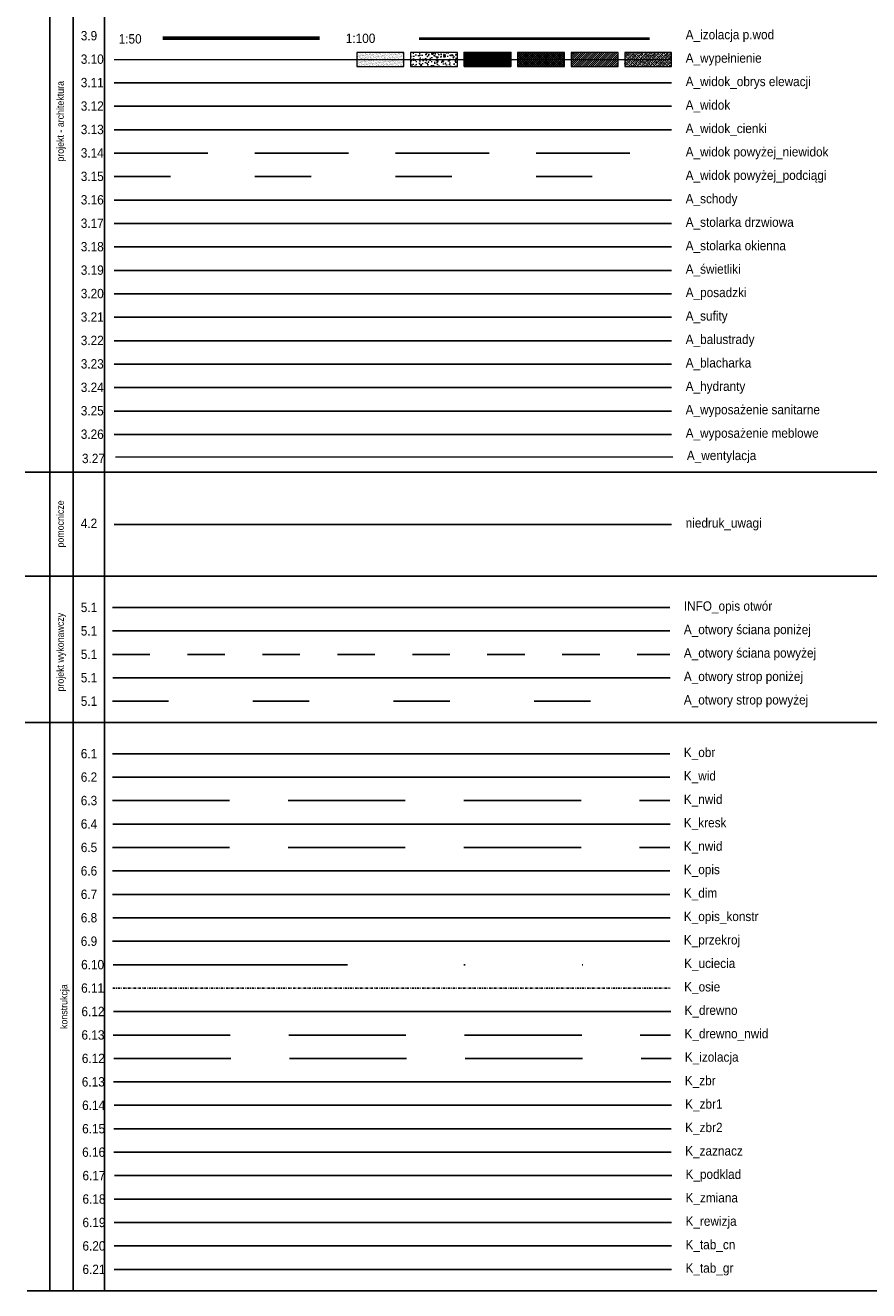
# Model space of a CAD drawing. Header units: metres. Extents: x 6502846 to 6512378, y 5892705 to 5896166.
# Tile 1 of 73: x 6502847 to 6503027, y 5895006 to 5895276. Entities that reach past the tile are written whole.
import ezdxf

# ---------------------------------------------------------------- set-up
doc = ezdxf.new("R2010")
doc.units = ezdxf.units.M
doc.header["$MEASUREMENT"] = 0
for name, pattern in [('ACAD_ISO03W100', [30, 12, -18]), ('DASHDOT', [1, 0.5, -0.25, 0, -0.25]), ('DIVIDE', [1.25, 0.5, -0.25, 0, -0.25, 0, -0.25]), ('HIDDEN', [0.375, 0.25, -0.125]), ('IZOL_PW-50', [16, 8, -8]), ('JIS_02_2.0', [3, 2, -1])]:
    doc.linetypes.add(name, pattern=pattern)
doc.layers.get('0').update_dxf_attribs({"color": 2})
for name, color, linetype in [('A_balustrady', 164, 'Continuous'), ('A_blacharka', 159, 'Continuous'), ('A_hydranty', 20, 'Continuous'), ('A_izol_pwod', 120, 'IZOL_PW-50'), ('A_izol_term', 190, 'Continuous'), ('A_otwory strop_powyżej', 230, 'ACAD_ISO03W100'), ('A_otwory_sciana poniżej', 225, 'Continuous'), ('A_otwory_sciana powyżej', 241, 'IZOL_PW-50'), ('A_otwory_strop', 51, 'Continuous'), ('A_posadzki', 41, 'Continuous'), ('A_schody', 61, 'Continuous'), ('A_stolarka drzwiowa', 74, 'Continuous'), ('A_stolarka okienna', 140, 'Continuous'), ('A_stolarka świetliki', 144, 'Continuous'), ('A_sufity', 214, 'Continuous'), ('A_widok', 134, 'Continuous'), ('A_widok cienki', 229, 'Continuous'), ('A_widok powyżej_nieiwdok', 9, 'JIS_02_2.0'), ('A_widok powyżej_podciągi', 77, 'ACAD_ISO03W100'), ('A_widok_obrys elewacji', 130, 'Continuous'), ('A_wyposażenie_meble', 17, 'Continuous'), ('A_wyposażenie_sanitarne', 131, 'Continuous'), ('INFO_otwory_opisy', 132, 'Continuous'), ('K_dim', 51, 'Continuous'), ('K_drewno', 44, 'Continuous'), ('K_drewno_nwid', 44, 'HIDDEN'), ('K_izolacja', 4, 'HIDDEN'), ('K_kresk', 8, 'Continuous'), ('K_kresk_nwid', 8, 'HIDDEN'), ('K_nwid', 4, 'HIDDEN'), ('K_obr', 7, 'Continuous'), ('K_opis', 5, 'Continuous'), ('K_opis_konstr', 26, 'Continuous'), ('K_osie', 1, 'DASHDOT'), ('K_podkład', 252, 'Continuous'), ('K_przekroj', 6, 'Continuous'), ('K_rewizja', 10, 'Continuous'), ('K_tab_cn', 8, 'Continuous'), ('K_tab_gr', 250, 'Continuous'), ('K_uciecia', 21, 'DIVIDE'), ('K_wid', 3, 'Continuous'), ('K_zbr', 11, 'Continuous'), ('K_zbr1', 104, 'Continuous'), ('K_zbr2', 160, 'Continuous')]:
    doc.layers.add(name, color=color, linetype=linetype)
doc.layers.add('A_wentylacja', color=216, linetype='Continuous', lineweight=9)
doc.layers.add('A_wypełnienie', color=253, linetype='Continuous', lineweight=0)
for name, color, linetype, plot in [('K_zaznacz', 212, 'Continuous', False), ('K_zmiana', 30, 'Continuous', False), ('niedruk_uwagi', 60, 'Continuous', False)]:
    doc.layers.add(name, color=color, linetype=linetype, plot=plot)
doc.styles.add('ARCHENIKA_100_opisy', font='arial.ttf', dxfattribs={"width": 0.9, "height": 20})

# ---------------------------------------------------------------- blocks, each defined once
blk = doc.blocks.new('*U850')
at = {"layer": 'A_izol_pwod', "const_width": 2}
blk.add_lwpolyline([(-271.6, 1), (220.2, 1)], dxfattribs=at)
at = {"layer": 'A_izol_pwod', "linetype": 'Continuous'}
for points in [[(-271.6, 2), (220.2, 2)], [(-271.6, 0), (220.2, 0)]]:
    blk.add_lwpolyline(points, dxfattribs=at)
blk = doc.blocks.new('*U854')
at = {"layer": 'A_izol_pwod', "const_width": 2}
blk.add_lwpolyline([(-52.2, 1), (115, 1)], dxfattribs=at)
at = {"layer": 'A_izol_pwod', "linetype": 'Continuous'}
for points in [[(-52.2, 2), (115, 2)], [(-52.2, 0), (115, 0)]]:
    blk.add_lwpolyline(points, dxfattribs=at)

msp = doc.modelspace()

# ---------------------------------------------------------------- hatches: boundary and pattern name
at = {"layer": 'A_izol_term'}
h = msp.add_hatch(dxfattribs=at)
h.set_pattern_fill('HONEY', color=256, scale=0.05)
h.set_pattern_definition([(0, (6502697.71547, 5895043.60887), (0.238125, 0.13748153), [0.15875, -0.3175]), (120, (6502697.71547, 5895043.60887), (-0.238125, 0.137481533), [0.15875, -0.3175]), (60, (6502697.71547, 5895043.60887), (5e-10, 0.274963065), [-0.3175, 0.15875])])
h.paths.add_polyline_path([(6502941.115, 5895267.289), (6502951.115, 5895267.289), (6502951.115, 5895270.289), (6502941.115, 5895270.289)])
at = {"layer": 'A_wypełnienie'}
h = msp.add_hatch(dxfattribs=at)
h.set_pattern_fill('AR-SAND', color=256, scale=0.01)
h.set_pattern_definition([(37.5, (6502686.29026, 5895043.60887), (-0.0160003, 0.48941324), [0, -0.38608, 0, -0.4318, 0, -0.41275]), (7.5, (6502686.29026, 5895043.6089), (0.4495233, 0.7168251), [0, -0.20828, 0, -0.34798, 0, -0.13335]), (327.5, (6502685.97784, 5895043.60887), (0.79099237, 0.0014372), [0, -0.127, 0, -0.4572, 0, -0.5969]), (317.5, (6502685.97784, 5895043.6089), (0.7635565, 0.2229293), [0, -0.0635, 0, -0.29972, 0, -0.3429])])
h.paths.add_polyline_path([(6502918.265, 5895267.289), (6502928.265, 5895267.289), (6502928.265, 5895270.289), (6502918.265, 5895270.289)])
h = msp.add_hatch(dxfattribs=at)
h.set_pattern_fill('AR-CONC', color=256, scale=0.01)
h.set_pattern_definition([(50, (6502686.2903, 5895043.6089), (1.821847, -0.159391), [0.1905, -2.0955]), (355, (6502686.2903, 5895043.6089), (-0.352434, 1.910568), [0.1524, -1.676406]), (100.45144, (6502686.442, 5895043.5956), (1.4694125, 1.7511775), [0.1619, -1.780902]), (46.1842, (6502686.2903, 5895044.1169), (2.71079, -0.420423), [0.28575, -3.14325]), (96.6356, (6502686.5162, 5895044.0818), (2.374041, 2.474261), [0.24285, -2.671356]), (351.18415, (6502686.2903, 5895044.117), (2.374041, 2.474261), [0.2286, -2.514597]), (21, (6502686.5443, 5895043.9899), (1.516144, -1.022652), [0.1905, -2.0955]), (326, (6502686.5443, 5895043.9899), (0.61802, 1.84188), [0.1524, -1.6764]), (71.45144, (6502686.6706, 5895043.9046), (2.134164, 0.819228), [0.1619, -1.780899]), (37.5, (6502686.29026, 5895043.6089), (0.030886, 0.8455504), [0, -1.65608, 0, -1.7018, 0, -1.68275]), (7.5, (6502686.2903, 5895043.6089), (0.6681966, 1.0018057), [0, -0.97028, 0, -1.61798, 0, -0.64135]), (327.5, (6502685.72384, 5895043.6089), (1.355906, -0.0572874), [0, -0.635, 0, -1.9812, 0, -2.6289]), (317.5, (6502685.4698, 5895043.6089), (1.481292, 0.254265), [0, -0.8255, 0, -1.31572, 0, -1.8669])])
h.paths.add_polyline_path([(6502929.69, 5895267.289), (6502939.69, 5895267.289), (6502939.69, 5895270.289), (6502929.69, 5895270.289)])
h = msp.add_hatch(dxfattribs=at)
h.set_pattern_fill('ANSI37', color=256, scale=0.1)
h.set_pattern_definition([(45, (6502697.71547, 5895043.60887), (-0.2245064, 0.2245064), []), (135, (6502697.71547, 5895043.60887), (-0.2245064, -0.2245064), [])])
h.paths.add_polyline_path([(6502952.54, 5895267.289), (6502962.54, 5895267.289), (6502962.54, 5895270.289), (6502952.54, 5895270.289)])
h = msp.add_hatch(dxfattribs=at)
h.set_pattern_fill('ANSI31', color=256, scale=0.1)
h.set_pattern_definition([(45, (6502697.71547, 5895043.60887), (-0.2245064, 0.2245064), [])])
h.paths.add_polyline_path([(6502963.965, 5895267.289), (6502973.965, 5895267.289), (6502973.965, 5895270.289), (6502963.965, 5895270.289)])
h = msp.add_hatch(dxfattribs=at)
h.set_pattern_fill('ANSI33', color=256, scale=0.1)
h.set_pattern_definition([(45, (6502697.71547, 5895043.60887), (-0.4490128, 0.4490128), []), (45, (6502698.1645, 5895043.60887), (-0.4490128, 0.4490128), [0.3175, -0.15875])])
h.paths.add_polyline_path([(6502975.399, 5895267.289), (6502985.399, 5895267.289), (6502985.399, 5895270.289), (6502975.399, 5895270.289)])

# ---------------------------------------------------------------- linework, layer by layer
for points in [[(6502852.71, 5895550.133), (6502852.71, 5895006.16)], [(6502857.741, 5895550.133), (6502857.741, 5895006.16)], [(6502864.425, 5895550.133), (6502864.425, 5895006.16)], [(6502847.497, 5895180.737), (6503184.498, 5895180.737)], [(6502847.497, 5895158.549), (6503184.498, 5895158.549)], [(6502847.497, 5895127.354), (6503184.498, 5895127.354)], [(6502847.86, 5895006.16), (6503184.861, 5895006.16)]]:
    msp.add_lwpolyline(points)
at = {"layer": 'A_balustrady'}
msp.add_line((6502866.472, 5895208.789), (6502985.399, 5895208.789), dxfattribs=at)
at = {"layer": 'A_blacharka'}
msp.add_line((6502866.472, 5895203.789), (6502985.399, 5895203.789), dxfattribs=at)
at = {"layer": 'A_hydranty'}
msp.add_line((6502866.472, 5895198.789), (6502985.399, 5895198.789), dxfattribs=at)
at = {"layer": 'A_izol_term'}
msp.add_lwpolyline([(6502941.115, 5895267.289), (6502951.115, 5895267.289), (6502951.115, 5895270.289), (6502941.115, 5895270.289)], close=True, dxfattribs=at)
at = {"layer": 'A_otwory strop_powyżej'}
msp.add_line((6502866.075, 5895131.894), (6502985.002, 5895131.894), dxfattribs=at)
at = {"layer": 'A_otwory_sciana poniżej'}
msp.add_line((6502866.075, 5895146.894), (6502985.002, 5895146.894), dxfattribs=at)
at = {"layer": 'A_otwory_sciana powyżej'}
msp.add_line((6502866.075, 5895141.894), (6502985.002, 5895141.894), dxfattribs=at)
at = {"layer": 'A_otwory_strop'}
msp.add_line((6502866.147, 5895136.894), (6502985.074, 5895136.894), dxfattribs=at)
at = {"layer": 'A_posadzki'}
msp.add_line((6502866.472, 5895218.789), (6502985.399, 5895218.789), dxfattribs=at)
at = {"layer": 'A_schody'}
msp.add_line((6502866.472, 5895238.789), (6502985.399, 5895238.789), dxfattribs=at)
at = {"layer": 'A_stolarka drzwiowa'}
msp.add_line((6502866.472, 5895233.789), (6502985.399, 5895233.789), dxfattribs=at)
at = {"layer": 'A_stolarka okienna'}
msp.add_line((6502866.472, 5895228.789), (6502985.399, 5895228.789), dxfattribs=at)
at = {"layer": 'A_stolarka świetliki'}
msp.add_line((6502866.472, 5895223.789), (6502985.399, 5895223.789), dxfattribs=at)
at = {"layer": 'A_sufity'}
msp.add_line((6502866.472, 5895213.789), (6502985.399, 5895213.789), dxfattribs=at)
at = {"layer": 'A_wentylacja'}
msp.add_line((6502866.724, 5895184.026), (6502985.651, 5895184.026), dxfattribs=at)
at = {"layer": 'A_widok'}
msp.add_line((6502866.472, 5895258.789), (6502985.399, 5895258.789), dxfattribs=at)
at = {"layer": 'A_widok cienki'}
msp.add_line((6502866.472, 5895253.789), (6502985.399, 5895253.789), dxfattribs=at)
at = {"layer": 'A_widok powyżej_nieiwdok', "linetype": 'JIS_02_2.0', "ltscale": 10}
msp.add_line((6502866.472, 5895248.789), (6502985.399, 5895248.789), dxfattribs=at)
at = {"layer": 'A_widok powyżej_podciągi'}
msp.add_line((6502866.472, 5895243.789), (6502985.399, 5895243.789), dxfattribs=at)
at = {"layer": 'A_widok_obrys elewacji'}
msp.add_line((6502866.472, 5895263.789), (6502985.399, 5895263.789), dxfattribs=at)
at = {"layer": 'A_wypełnienie'}
msp.add_line((6502866.472, 5895268.789), (6502985.399, 5895268.789), dxfattribs=at)
for points in [[(6502918.265, 5895267.289), (6502928.265, 5895267.289), (6502928.265, 5895270.289), (6502918.265, 5895270.289)], [(6502929.69, 5895267.289), (6502939.69, 5895267.289), (6502939.69, 5895270.289), (6502929.69, 5895270.289)], [(6502952.54, 5895267.289), (6502962.54, 5895267.289), (6502962.54, 5895270.289), (6502952.54, 5895270.289)], [(6502963.965, 5895267.289), (6502973.965, 5895267.289), (6502973.965, 5895270.289), (6502963.965, 5895270.289)], [(6502975.399, 5895267.289), (6502985.399, 5895267.289), (6502985.399, 5895270.289), (6502975.399, 5895270.289)]]:
    msp.add_lwpolyline(points, close=True, dxfattribs=at)
at = {"layer": 'A_wyposażenie_meble'}
msp.add_line((6502866.472, 5895188.789), (6502985.399, 5895188.789), dxfattribs=at)
at = {"layer": 'A_wyposażenie_sanitarne'}
msp.add_line((6502866.472, 5895193.789), (6502985.399, 5895193.789), dxfattribs=at)
at = {"layer": 'INFO_otwory_opisy'}
msp.add_line((6502866.075, 5895151.894), (6502985.002, 5895151.894), dxfattribs=at)
at = {"layer": 'K_dim'}
msp.add_line((6502866.075, 5895090.699), (6502985.002, 5895090.699), dxfattribs=at)
at = {"layer": 'K_drewno'}
msp.add_line((6502866.293, 5895065.699), (6502985.22, 5895065.699), dxfattribs=at)
at = {"layer": 'K_drewno_nwid', "ltscale": 100}
msp.add_line((6502866.22, 5895060.699), (6502985.147, 5895060.699), dxfattribs=at)
at = {"layer": 'K_izolacja', "ltscale": 100}
msp.add_line((6502866.365, 5895055.699), (6502985.292, 5895055.699), dxfattribs=at)
at = {"layer": 'K_kresk'}
msp.add_line((6502866.147, 5895105.699), (6502985.074, 5895105.699), dxfattribs=at)
at = {"layer": 'K_kresk_nwid', "ltscale": 100}
msp.add_line((6502866.075, 5895100.699), (6502985.002, 5895100.699), dxfattribs=at)
at = {"layer": 'K_nwid', "ltscale": 100}
msp.add_line((6502866.075, 5895110.699), (6502985.002, 5895110.699), dxfattribs=at)
at = {"layer": 'K_obr'}
msp.add_line((6502866.075, 5895120.699), (6502985.002, 5895120.699), dxfattribs=at)
at = {"layer": 'K_opis'}
msp.add_line((6502866.075, 5895095.699), (6502985.002, 5895095.699), dxfattribs=at)
at = {"layer": 'K_opis_konstr'}
msp.add_line((6502866.147, 5895085.699), (6502985.074, 5895085.699), dxfattribs=at)
at = {"layer": 'K_osie'}
msp.add_line((6502866.147, 5895070.699), (6502985.074, 5895070.699), dxfattribs=at)
at = {"layer": 'K_podkład'}
msp.add_line((6502866.51, 5895030.699), (6502985.437, 5895030.699), dxfattribs=at)
at = {"layer": 'K_przekroj', "ltscale": 100}
msp.add_line((6502866.075, 5895080.699), (6502985.002, 5895080.699), dxfattribs=at)
at = {"layer": 'K_rewizja'}
msp.add_line((6502866.438, 5895020.699), (6502985.365, 5895020.699), dxfattribs=at)
at = {"layer": 'K_tab_cn'}
msp.add_line((6502866.438, 5895015.699), (6502985.365, 5895015.699), dxfattribs=at)
at = {"layer": 'K_tab_gr'}
msp.add_line((6502866.438, 5895010.699), (6502985.365, 5895010.699), dxfattribs=at)
at = {"layer": 'K_uciecia', "ltscale": 100}
msp.add_line((6502866.22, 5895075.699), (6502985.147, 5895075.699), dxfattribs=at)
at = {"layer": 'K_wid'}
msp.add_line((6502866.075, 5895115.699), (6502985.002, 5895115.699), dxfattribs=at)
at = {"layer": 'K_zaznacz'}
msp.add_line((6502866.365, 5895035.699), (6502985.292, 5895035.699), dxfattribs=at)
at = {"layer": 'K_zbr'}
msp.add_line((6502866.293, 5895050.699), (6502985.22, 5895050.699), dxfattribs=at)
at = {"layer": 'K_zbr1'}
msp.add_line((6502866.438, 5895045.699), (6502985.365, 5895045.699), dxfattribs=at)
at = {"layer": 'K_zbr2'}
msp.add_line((6502866.365, 5895040.699), (6502985.292, 5895040.699), dxfattribs=at)
at = {"layer": 'K_zmiana'}
msp.add_line((6502866.438, 5895025.699), (6502985.365, 5895025.699), dxfattribs=at)
at = {"layer": 'niedruk_uwagi'}
msp.add_line((6502866.472, 5895169.62), (6502985.399, 5895169.62), dxfattribs=at)

# ---------------------------------------------------------------- block references
at = {"layer": 'A_izol_pwod'}
for name, p, xscale, yscale, zscale in [('*U854', (6502887.272, 5895273.14), 0.2, 0.2, 0.2), ('*U850', (6502958.685, 5895273.14), 0.1, 0.1, 0.1)]:
    msp.add_blockref(name, p, dxfattribs=dict(at, xscale=xscale, yscale=yscale, zscale=zscale))

# ---------------------------------------------------------------- texts
at = {"char_height": 1.5, "attachment_point": 5, "rotation": 90, "style": 'ARCHENIKA_100_opisy'}
for s, insert in [('\\pxqc;projekt - architektura', (6502855.196, 5895255.591)), ('\\pxqc;pomocnicze', (6502855.196, 5895169.708)), ('\\pxqc;projekt wykonawczy', (6502855.196, 5895142.35)), ('\\pxqc;konstrukcja', (6502855.961, 5895066.757))]:
    msp.add_mtext_dynamic_manual_height_columns(s, width=27.96241, gutter_width=10, heights=[97.48], dxfattribs=dict(at, insert=insert))
at = {"layer": 'A_balustrady', "char_height": 2, "attachment_point": 4, "style": 'ARCHENIKA_100_opisy'}
for s, width, insert in [('\\pxql;3.22', 5.7165, (6502859.338, 5895208.839)), ('\\pxql;A_balustrady', 23.48333, (6502988.399, 5895208.789))]:
    msp.add_mtext_dynamic_manual_height_columns(s, width=width, gutter_width=10, heights=[0], dxfattribs=dict(at, insert=insert))
at = {"layer": 'A_blacharka', "char_height": 2, "attachment_point": 4, "style": 'ARCHENIKA_100_opisy'}
for s, width, insert in [('\\pxql;3.23', 5.7165, (6502859.338, 5895203.839)), ('\\pxql;A_blacharka', 23.48333, (6502988.399, 5895203.789))]:
    msp.add_mtext_dynamic_manual_height_columns(s, width=width, gutter_width=10, heights=[0], dxfattribs=dict(at, insert=insert))
at = {"layer": 'A_hydranty', "char_height": 2, "attachment_point": 4, "style": 'ARCHENIKA_100_opisy'}
for s, width, insert in [('\\pxql;3.24', 5.7165, (6502859.338, 5895198.839)), ('\\pxql;A_hydranty', 23.48333, (6502988.399, 5895198.789))]:
    msp.add_mtext_dynamic_manual_height_columns(s, width=width, gutter_width=10, heights=[0], dxfattribs=dict(at, insert=insert))
at = {"layer": 'A_izol_pwod', "linetype": 'Continuous', "insert": (6502859.338, 5895273.839), "char_height": 2, "attachment_point": 4, "style": 'ARCHENIKA_100_opisy'}
msp.add_mtext_dynamic_manual_height_columns('\\pxql;3.9', width=5.7165, gutter_width=10, heights=[0], dxfattribs=at)
at = {"layer": 'A_izol_pwod', "char_height": 2, "width": 31.69862, "attachment_point": 4, "style": 'ARCHENIKA_100_opisy'}
for s, insert in [('1:50', (6502867.425, 5895273.169)), ('1:100', (6502915.888, 5895273.287))]:
    msp.add_mtext(s, dxfattribs=dict(at, insert=insert))
at = {"layer": 'A_izol_pwod', "insert": (6502988.399, 5895273.789), "char_height": 2, "attachment_point": 4, "style": 'ARCHENIKA_100_opisy'}
msp.add_mtext_dynamic_manual_height_columns('\\pxql;A_izolacja p.wod', width=27.71328, gutter_width=10, heights=[0], dxfattribs=at)
at = {"layer": 'A_otwory strop_powyżej', "insert": (6502988.002, 5895131.894), "char_height": 2, "width": 34.62842, "attachment_point": 4, "style": 'ARCHENIKA_100_opisy'}
msp.add_mtext('A_otwory strop powyżej', dxfattribs=at)
at = {"layer": 'A_otwory strop_powyżej', "insert": (6502859.338, 5895131.894), "char_height": 2, "attachment_point": 4, "style": 'ARCHENIKA_100_opisy'}
msp.add_mtext_dynamic_manual_height_columns('\\pxql;5.1', width=5.7165, gutter_width=10, heights=[0], dxfattribs=at)
at = {"layer": 'A_otwory_sciana poniżej', "insert": (6502988.002, 5895146.894), "char_height": 2, "width": 33.09831, "attachment_point": 4, "style": 'ARCHENIKA_100_opisy'}
msp.add_mtext('A_otwory ściana poniżej', dxfattribs=at)
at = {"layer": 'A_otwory_sciana poniżej', "insert": (6502859.338, 5895146.894), "char_height": 2, "attachment_point": 4, "style": 'ARCHENIKA_100_opisy'}
msp.add_mtext_dynamic_manual_height_columns('\\pxql;5.1', width=5.7165, gutter_width=10, heights=[0], dxfattribs=at)
at = {"layer": 'A_otwory_sciana powyżej', "insert": (6502859.338, 5895141.894), "char_height": 2, "attachment_point": 4, "style": 'ARCHENIKA_100_opisy'}
msp.add_mtext_dynamic_manual_height_columns('\\pxql;5.1', width=5.7165, gutter_width=10, heights=[0], dxfattribs=at)
at = {"layer": 'A_otwory_sciana powyżej', "insert": (6502988.002, 5895141.894), "char_height": 2, "width": 35.32251, "attachment_point": 4, "style": 'ARCHENIKA_100_opisy'}
msp.add_mtext('A_otwory ściana powyżej', dxfattribs=at)
at = {"layer": 'A_otwory_strop', "insert": (6502988.002, 5895136.894), "char_height": 2, "width": 36.37551, "attachment_point": 4, "style": 'ARCHENIKA_100_opisy'}
msp.add_mtext('A_otwory strop poniżej', dxfattribs=at)
at = {"layer": 'A_otwory_strop', "insert": (6502859.338, 5895136.894), "char_height": 2, "attachment_point": 4, "style": 'ARCHENIKA_100_opisy'}
msp.add_mtext_dynamic_manual_height_columns('\\pxql;5.1', width=5.7165, gutter_width=10, heights=[0], dxfattribs=at)
at = {"layer": 'A_posadzki', "char_height": 2, "attachment_point": 4, "style": 'ARCHENIKA_100_opisy'}
for s, width, insert in [('\\pxql;3.20', 5.7165, (6502859.338, 5895218.839)), ('\\pxql;A_posadzki', 23.48333, (6502988.399, 5895218.789))]:
    msp.add_mtext_dynamic_manual_height_columns(s, width=width, gutter_width=10, heights=[0], dxfattribs=dict(at, insert=insert))
at = {"layer": 'A_schody', "char_height": 2, "attachment_point": 4, "style": 'ARCHENIKA_100_opisy'}
for s, width, insert in [('\\pxql;3.16', 5.7165, (6502859.338, 5895238.839)), ('\\pxql;A_schody', 23.48333, (6502988.399, 5895238.789))]:
    msp.add_mtext_dynamic_manual_height_columns(s, width=width, gutter_width=10, heights=[0], dxfattribs=dict(at, insert=insert))
at = {"layer": 'A_stolarka drzwiowa', "char_height": 2, "attachment_point": 4, "style": 'ARCHENIKA_100_opisy'}
for s, width, insert in [('\\pxql;A_stolarka drzwiowa', 23.48333, (6502988.399, 5895233.789)), ('\\pxql;3.17', 5.7165, (6502859.338, 5895233.839))]:
    msp.add_mtext_dynamic_manual_height_columns(s, width=width, gutter_width=10, heights=[0], dxfattribs=dict(at, insert=insert))
at = {"layer": 'A_stolarka okienna', "char_height": 2, "attachment_point": 4, "style": 'ARCHENIKA_100_opisy'}
for s, width, insert in [('\\pxql;A_stolarka okienna', 23.48333, (6502988.399, 5895228.789)), ('\\pxql;3.18', 5.7165, (6502859.338, 5895228.839))]:
    msp.add_mtext_dynamic_manual_height_columns(s, width=width, gutter_width=10, heights=[0], dxfattribs=dict(at, insert=insert))
at = {"layer": 'A_stolarka świetliki', "insert": (6502859.338, 5895223.839), "char_height": 2, "attachment_point": 4, "style": 'ARCHENIKA_100_opisy'}
msp.add_mtext_dynamic_manual_height_columns('\\pxql;3.19', width=5.7165, gutter_width=10, heights=[0], dxfattribs=at)
at = {"layer": 'A_stolarka świetliki', "insert": (6502988.399, 5895223.789), "char_height": 2, "width": 28.69392, "attachment_point": 4, "style": 'ARCHENIKA_100_opisy'}
msp.add_mtext('A_świetliki', dxfattribs=at)
at = {"layer": 'A_sufity', "char_height": 2, "attachment_point": 4, "style": 'ARCHENIKA_100_opisy'}
for s, width, insert in [('\\pxql;3.21', 5.7165, (6502859.338, 5895213.839)), ('\\pxql;A_sufity', 28.69392, (6502988.399, 5895213.789))]:
    msp.add_mtext_dynamic_manual_height_columns(s, width=width, gutter_width=10, heights=[0], dxfattribs=dict(at, insert=insert))
at = {"layer": 'A_wentylacja', "insert": (6502859.59, 5895183.669), "char_height": 2, "attachment_point": 4, "style": 'ARCHENIKA_100_opisy'}
msp.add_mtext_dynamic_manual_height_columns('\\pxql;3.27', width=5.7165, gutter_width=10, heights=[0], dxfattribs=at)
at = {"layer": 'A_wentylacja', "insert": (6502988.651, 5895184.026), "char_height": 2, "width": 31.69862, "attachment_point": 4, "style": 'ARCHENIKA_100_opisy'}
msp.add_mtext('A_wentylacja', dxfattribs=at)
at = {"layer": 'A_widok', "char_height": 2, "attachment_point": 4, "style": 'ARCHENIKA_100_opisy'}
for s, width, insert in [('\\pxql;3.12', 5.7165, (6502859.338, 5895258.839)), ('\\pxql;A_widok', 23.48333, (6502988.399, 5895258.789))]:
    msp.add_mtext_dynamic_manual_height_columns(s, width=width, gutter_width=10, heights=[0], dxfattribs=dict(at, insert=insert))
at = {"layer": 'A_widok cienki', "char_height": 2, "attachment_point": 4, "style": 'ARCHENIKA_100_opisy'}
for s, width, insert in [('\\pxql;3.13', 5.7165, (6502859.338, 5895253.839)), ('\\pxql;A_widok_cienki', 23.48333, (6502988.399, 5895253.789))]:
    msp.add_mtext_dynamic_manual_height_columns(s, width=width, gutter_width=10, heights=[0], dxfattribs=dict(at, insert=insert))
at = {"layer": 'A_widok powyżej_nieiwdok', "linetype": 'JIS_02_2.0', "ltscale": 10, "insert": (6502859.338, 5895248.839), "char_height": 2, "attachment_point": 4, "style": 'ARCHENIKA_100_opisy'}
msp.add_mtext_dynamic_manual_height_columns('\\pxql;3.14', width=5.7165, gutter_width=10, heights=[0], dxfattribs=at)
at = {"layer": 'A_widok powyżej_nieiwdok', "insert": (6502988.399, 5895248.789), "char_height": 2, "width": 39.18499, "attachment_point": 4, "style": 'ARCHENIKA_100_opisy'}
msp.add_mtext('A_widok powyżej_niewidok', dxfattribs=at)
at = {"layer": 'A_widok powyżej_podciągi', "linetype": 'JIS_02_2.0', "ltscale": 10, "insert": (6502859.338, 5895243.839), "char_height": 2, "attachment_point": 4, "style": 'ARCHENIKA_100_opisy'}
msp.add_mtext_dynamic_manual_height_columns('\\pxql;3.15', width=5.7165, gutter_width=10, heights=[0], dxfattribs=at)
at = {"layer": 'A_widok powyżej_podciągi', "insert": (6502988.399, 5895243.789), "char_height": 2, "width": 39.18499, "attachment_point": 4, "style": 'ARCHENIKA_100_opisy'}
msp.add_mtext('A_widok powyżej_podciągi', dxfattribs=at)
at = {"layer": 'A_widok_obrys elewacji', "char_height": 2, "attachment_point": 4, "style": 'ARCHENIKA_100_opisy'}
for s, width, insert in [('\\pxql;3.11', 5.7165, (6502859.338, 5895263.839)), ('\\pxql;A_widok_obrys elewacji', 32.15819, (6502988.399, 5895263.789))]:
    msp.add_mtext_dynamic_manual_height_columns(s, width=width, gutter_width=10, heights=[0], dxfattribs=dict(at, insert=insert))
at = {"layer": 'A_wypełnienie', "insert": (6502859.338, 5895268.839), "char_height": 2, "attachment_point": 4, "style": 'ARCHENIKA_100_opisy'}
msp.add_mtext_dynamic_manual_height_columns('\\pxql;3.10', width=5.7165, gutter_width=10, heights=[0], dxfattribs=at)
at = {"layer": 'A_wypełnienie', "insert": (6502988.399, 5895268.789), "char_height": 2, "width": 23.48333, "attachment_point": 4, "style": 'ARCHENIKA_100_opisy'}
msp.add_mtext('A_wypełnienie', dxfattribs=at)
at = {"layer": 'A_wyposażenie_meble', "insert": (6502859.338, 5895188.839), "char_height": 2, "attachment_point": 4, "style": 'ARCHENIKA_100_opisy'}
msp.add_mtext_dynamic_manual_height_columns('\\pxql;3.26', width=5.7165, gutter_width=10, heights=[0], dxfattribs=at)
at = {"layer": 'A_wyposażenie_meble', "insert": (6502988.399, 5895188.789), "char_height": 2, "width": 28.69392, "attachment_point": 4, "style": 'ARCHENIKA_100_opisy'}
msp.add_mtext('A_wyposażenie meblowe', dxfattribs=at)
at = {"layer": 'A_wyposażenie_sanitarne', "insert": (6502988.399, 5895193.789), "char_height": 2, "width": 32.13988, "attachment_point": 4, "style": 'ARCHENIKA_100_opisy'}
msp.add_mtext('A_wyposażenie sanitarne', dxfattribs=at)
at = {"layer": 'A_wyposażenie_sanitarne', "insert": (6502859.338, 5895193.839), "char_height": 2, "attachment_point": 4, "style": 'ARCHENIKA_100_opisy'}
msp.add_mtext_dynamic_manual_height_columns('\\pxql;3.25', width=5.7165, gutter_width=10, heights=[0], dxfattribs=at)
at = {"layer": 'INFO_otwory_opisy', "insert": (6502859.338, 5895151.894), "char_height": 2, "attachment_point": 4, "style": 'ARCHENIKA_100_opisy'}
msp.add_mtext_dynamic_manual_height_columns('\\pxql;5.1', width=5.7165, gutter_width=10, heights=[0], dxfattribs=at)
at = {"layer": 'INFO_otwory_opisy', "insert": (6502988.002, 5895151.894), "char_height": 2, "width": 28.69392, "attachment_point": 4, "style": 'ARCHENIKA_100_opisy'}
msp.add_mtext('INFO_opis otwór', dxfattribs=at)
at = {"layer": 'K_dim', "insert": (6502859.338, 5895090.699), "char_height": 2, "attachment_point": 4, "style": 'ARCHENIKA_100_opisy'}
msp.add_mtext_dynamic_manual_height_columns('\\pxql;6.7', width=5.7165, gutter_width=10, heights=[0], dxfattribs=at)
at = {"layer": 'K_dim', "insert": (6502988.002, 5895090.699), "char_height": 2, "width": 35.32251, "attachment_point": 4, "style": 'ARCHENIKA_100_opisy'}
msp.add_mtext('K_dim', dxfattribs=at)
at = {"layer": 'K_drewno', "insert": (6502859.483, 5895065.699), "char_height": 2, "attachment_point": 4, "style": 'ARCHENIKA_100_opisy'}
msp.add_mtext_dynamic_manual_height_columns('\\pxql;6.12', width=5.7165, gutter_width=10, heights=[0], dxfattribs=at)
at = {"layer": 'K_drewno', "insert": (6502988.147, 5895065.699), "char_height": 2, "width": 36.37551, "attachment_point": 4, "style": 'ARCHENIKA_100_opisy'}
msp.add_mtext('K_drewno', dxfattribs=at)
at = {"layer": 'K_drewno_nwid', "insert": (6502859.483, 5895060.699), "char_height": 2, "attachment_point": 4, "style": 'ARCHENIKA_100_opisy'}
msp.add_mtext_dynamic_manual_height_columns('\\pxql;6.13', width=5.7165, gutter_width=10, heights=[0], dxfattribs=at)
at = {"layer": 'K_drewno_nwid', "insert": (6502988.147, 5895060.699), "char_height": 2, "width": 34.62842, "attachment_point": 4, "style": 'ARCHENIKA_100_opisy'}
msp.add_mtext('K_drewno_nwid', dxfattribs=at)
at = {"layer": 'K_izolacja', "insert": (6502859.556, 5895055.699), "char_height": 2, "attachment_point": 4, "style": 'ARCHENIKA_100_opisy'}
msp.add_mtext_dynamic_manual_height_columns('\\pxql;6.12', width=5.7165, gutter_width=10, heights=[0], dxfattribs=at)
at = {"layer": 'K_izolacja', "insert": (6502988.22, 5895055.699), "char_height": 2, "width": 36.37551, "attachment_point": 4, "style": 'ARCHENIKA_100_opisy'}
msp.add_mtext('K_izolacja', dxfattribs=at)
at = {"layer": 'K_kresk', "insert": (6502859.338, 5895105.699), "char_height": 2, "attachment_point": 4, "style": 'ARCHENIKA_100_opisy'}
msp.add_mtext_dynamic_manual_height_columns('\\pxql;6.4', width=5.7165, gutter_width=10, heights=[0], dxfattribs=at)
at = {"layer": 'K_kresk', "char_height": 2, "attachment_point": 4, "style": 'ARCHENIKA_100_opisy'}
for s, insert, width in [('K_kresk', (6502988.002, 5895105.699), 36.37551), ('K_nwid', (6502988.002, 5895100.699), 34.62842)]:
    msp.add_mtext(s, dxfattribs=dict(at, insert=insert, width=width))
at = {"layer": 'K_kresk_nwid', "ltscale": 100, "insert": (6502859.338, 5895100.699), "char_height": 2, "attachment_point": 4, "style": 'ARCHENIKA_100_opisy'}
msp.add_mtext_dynamic_manual_height_columns('\\pxql;6.5', width=5.7165, gutter_width=10, heights=[0], dxfattribs=at)
at = {"layer": 'K_nwid', "ltscale": 100, "insert": (6502859.338, 5895110.699), "char_height": 2, "attachment_point": 4, "style": 'ARCHENIKA_100_opisy'}
msp.add_mtext_dynamic_manual_height_columns('\\pxql;6.3', width=5.7165, gutter_width=10, heights=[0], dxfattribs=at)
at = {"layer": 'K_nwid', "ltscale": 100, "insert": (6502988.002, 5895110.699), "char_height": 2, "width": 35.32251, "attachment_point": 4, "style": 'ARCHENIKA_100_opisy'}
msp.add_mtext('K_nwid', dxfattribs=at)
at = {"layer": 'K_obr', "insert": (6502988.002, 5895120.699), "char_height": 2, "width": 28.69392, "attachment_point": 4, "style": 'ARCHENIKA_100_opisy'}
msp.add_mtext('K_obr', dxfattribs=at)
at = {"layer": 'K_obr', "insert": (6502859.338, 5895120.699), "char_height": 2, "attachment_point": 4, "style": 'ARCHENIKA_100_opisy'}
msp.add_mtext_dynamic_manual_height_columns('\\pxql;6.1', width=5.7165, gutter_width=10, heights=[0], dxfattribs=at)
at = {"layer": 'K_opis', "insert": (6502988.002, 5895095.699), "char_height": 2, "width": 33.09831, "attachment_point": 4, "style": 'ARCHENIKA_100_opisy'}
msp.add_mtext('K_opis', dxfattribs=at)
at = {"layer": 'K_opis_konstr', "insert": (6502988.002, 5895085.699), "char_height": 2, "width": 36.37551, "attachment_point": 4, "style": 'ARCHENIKA_100_opisy'}
msp.add_mtext('K_opis_konstr', dxfattribs=at)
at = {"layer": 'K_opis_konstr', "insert": (6502859.338, 5895085.699), "char_height": 2, "attachment_point": 4, "style": 'ARCHENIKA_100_opisy'}
msp.add_mtext_dynamic_manual_height_columns('\\pxql;6.8', width=5.7165, gutter_width=10, heights=[0], dxfattribs=at)
at = {"layer": 'K_osie', "insert": (6502859.411, 5895070.699), "char_height": 2, "attachment_point": 4, "style": 'ARCHENIKA_100_opisy'}
msp.add_mtext_dynamic_manual_height_columns('\\pxql;6.11', width=5.7165, gutter_width=10, heights=[0], dxfattribs=at)
at = {"layer": 'K_osie', "insert": (6502988.074, 5895070.699), "char_height": 2, "width": 34.62842, "attachment_point": 4, "style": 'ARCHENIKA_100_opisy'}
msp.add_mtext('K_osie', dxfattribs=at)
at = {"layer": 'K_podkład', "insert": (6502859.701, 5895030.699), "char_height": 2, "attachment_point": 4, "style": 'ARCHENIKA_100_opisy'}
msp.add_mtext_dynamic_manual_height_columns('\\pxql;6.17', width=5.7165, gutter_width=10, heights=[0], dxfattribs=at)
at = {"layer": 'K_podkład', "insert": (6502988.365, 5895030.699), "char_height": 2, "width": 36.37551, "attachment_point": 4, "style": 'ARCHENIKA_100_opisy'}
msp.add_mtext('K_podklad', dxfattribs=at)
at = {"layer": 'K_przekroj', "insert": (6502859.338, 5895080.699), "char_height": 2, "attachment_point": 4, "style": 'ARCHENIKA_100_opisy'}
msp.add_mtext_dynamic_manual_height_columns('\\pxql;6.9', width=5.7165, gutter_width=10, heights=[0], dxfattribs=at)
at = {"layer": 'K_przekroj', "insert": (6502988.002, 5895080.699), "char_height": 2, "width": 34.62842, "attachment_point": 4, "style": 'ARCHENIKA_100_opisy'}
msp.add_mtext('K_przekroj', dxfattribs=at)
at = {"layer": 'K_rewizja', "insert": (6502859.701, 5895020.699), "char_height": 2, "attachment_point": 4, "style": 'ARCHENIKA_100_opisy'}
msp.add_mtext_dynamic_manual_height_columns('\\pxql;6.19', width=5.7165, gutter_width=10, heights=[0], dxfattribs=at)
at = {"layer": 'K_rewizja', "insert": (6502988.365, 5895020.699), "char_height": 2, "width": 34.62842, "attachment_point": 4, "style": 'ARCHENIKA_100_opisy'}
msp.add_mtext('K_rewizja', dxfattribs=at)
at = {"layer": 'K_tab_cn', "insert": (6502988.365, 5895015.699), "char_height": 2, "width": 34.62842, "attachment_point": 4, "style": 'ARCHENIKA_100_opisy'}
msp.add_mtext('K_tab_cn', dxfattribs=at)
at = {"layer": 'K_tab_cn', "insert": (6502859.701, 5895015.699), "char_height": 2, "attachment_point": 4, "style": 'ARCHENIKA_100_opisy'}
msp.add_mtext_dynamic_manual_height_columns('\\pxql;6.20', width=5.7165, gutter_width=10, heights=[0], dxfattribs=at)
at = {"layer": 'K_tab_gr', "insert": (6502859.701, 5895010.699), "char_height": 2, "attachment_point": 4, "style": 'ARCHENIKA_100_opisy'}
msp.add_mtext_dynamic_manual_height_columns('\\pxql;6.21', width=5.7165, gutter_width=10, heights=[0], dxfattribs=at)
at = {"layer": 'K_tab_gr', "insert": (6502988.365, 5895010.699), "char_height": 2, "width": 34.62842, "attachment_point": 4, "style": 'ARCHENIKA_100_opisy'}
msp.add_mtext('K_tab_gr', dxfattribs=at)
at = {"layer": 'K_uciecia', "insert": (6502859.411, 5895075.699), "char_height": 2, "attachment_point": 4, "style": 'ARCHENIKA_100_opisy'}
msp.add_mtext_dynamic_manual_height_columns('\\pxql;6.10', width=5.7165, gutter_width=10, heights=[0], dxfattribs=at)
at = {"layer": 'K_uciecia', "insert": (6502988.074, 5895075.699), "char_height": 2, "width": 36.37551, "attachment_point": 4, "style": 'ARCHENIKA_100_opisy'}
msp.add_mtext('K_uciecia', dxfattribs=at)
at = {"layer": 'K_wid', "char_height": 2, "attachment_point": 4, "style": 'ARCHENIKA_100_opisy'}
for s, insert in [('\\pxql;6.2', (6502859.338, 5895115.699)), ('\\pxql;6.6', (6502859.338, 5895095.699))]:
    msp.add_mtext_dynamic_manual_height_columns(s, width=5.7165, gutter_width=10, heights=[0], dxfattribs=dict(at, insert=insert))
at = {"layer": 'K_wid', "insert": (6502988.002, 5895115.699), "char_height": 2, "width": 33.09831, "attachment_point": 4, "style": 'ARCHENIKA_100_opisy'}
msp.add_mtext('K_wid', dxfattribs=at)
at = {"layer": 'K_zaznacz', "insert": (6502859.628, 5895035.699), "char_height": 2, "attachment_point": 4, "style": 'ARCHENIKA_100_opisy'}
msp.add_mtext_dynamic_manual_height_columns('\\pxql;6.16', width=5.7165, gutter_width=10, heights=[0], dxfattribs=at)
at = {"layer": 'K_zaznacz', "insert": (6502988.292, 5895035.699), "char_height": 2, "width": 34.62842, "attachment_point": 4, "style": 'ARCHENIKA_100_opisy'}
msp.add_mtext('K_zaznacz', dxfattribs=at)
at = {"layer": 'K_zbr', "insert": (6502988.22, 5895050.699), "char_height": 2, "width": 34.62842, "attachment_point": 4, "style": 'ARCHENIKA_100_opisy'}
msp.add_mtext('K_zbr', dxfattribs=at)
at = {"layer": 'K_zbr', "insert": (6502859.556, 5895050.699), "char_height": 2, "attachment_point": 4, "style": 'ARCHENIKA_100_opisy'}
msp.add_mtext_dynamic_manual_height_columns('\\pxql;6.13', width=5.7165, gutter_width=10, heights=[0], dxfattribs=at)
at = {"layer": 'K_zbr1', "insert": (6502859.628, 5895045.699), "char_height": 2, "attachment_point": 4, "style": 'ARCHENIKA_100_opisy'}
msp.add_mtext_dynamic_manual_height_columns('\\pxql;6.14', width=5.7165, gutter_width=10, heights=[0], dxfattribs=at)
at = {"layer": 'K_zbr1', "insert": (6502988.292, 5895045.699), "char_height": 2, "width": 36.37551, "attachment_point": 4, "style": 'ARCHENIKA_100_opisy'}
msp.add_mtext('K_zbr1', dxfattribs=at)
at = {"layer": 'K_zbr2', "insert": (6502859.628, 5895040.699), "char_height": 2, "attachment_point": 4, "style": 'ARCHENIKA_100_opisy'}
msp.add_mtext_dynamic_manual_height_columns('\\pxql;6.15', width=5.7165, gutter_width=10, heights=[0], dxfattribs=at)
at = {"layer": 'K_zbr2', "insert": (6502988.292, 5895040.699), "char_height": 2, "width": 34.62842, "attachment_point": 4, "style": 'ARCHENIKA_100_opisy'}
msp.add_mtext('K_zbr2', dxfattribs=at)
at = {"layer": 'K_zmiana', "insert": (6502859.701, 5895025.699), "char_height": 2, "attachment_point": 4, "style": 'ARCHENIKA_100_opisy'}
msp.add_mtext_dynamic_manual_height_columns('\\pxql;6.18', width=5.7165, gutter_width=10, heights=[0], dxfattribs=at)
at = {"layer": 'K_zmiana', "insert": (6502988.365, 5895025.699), "char_height": 2, "width": 34.62842, "attachment_point": 4, "style": 'ARCHENIKA_100_opisy'}
msp.add_mtext('K_zmiana', dxfattribs=at)
at = {"layer": 'niedruk_uwagi', "char_height": 2, "attachment_point": 4, "style": 'ARCHENIKA_100_opisy'}
for s, width, insert in [('\\pxql;4.2', 5.7165, (6502859.338, 5895169.85)), ('\\pxql;niedruk_uwagi', 23.48333, (6502988.399, 5895169.62))]:
    msp.add_mtext_dynamic_manual_height_columns(s, width=width, gutter_width=10, heights=[0], dxfattribs=dict(at, insert=insert))

doc.saveas('drawing.dxf')
